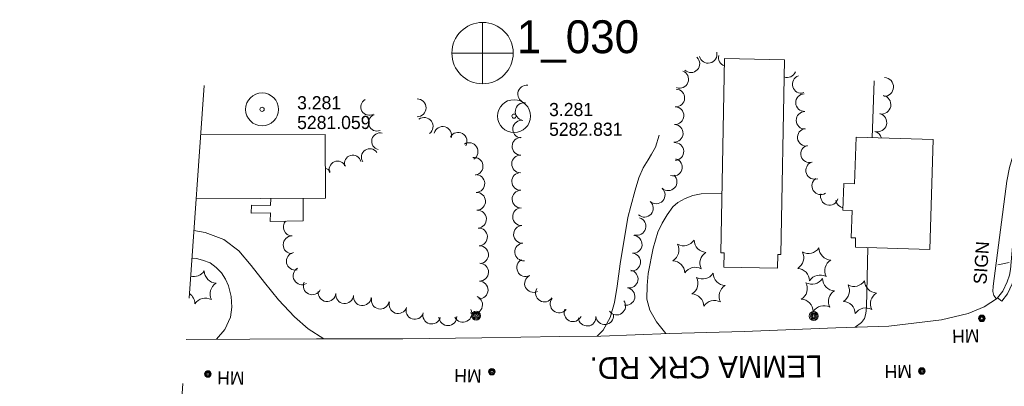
# Model space of a CAD drawing. Header units: feet. Extents: x 189801 to 191596, y 258999 to 260021.
# Tile 5 of 7: x 190538 to 190988, y 259853 to 260020. Entities that reach past the tile are written whole.
import ezdxf
from ezdxf.enums import TextEntityAlignment as Align

# ---------------------------------------------------------------- set-up
doc = ezdxf.new("R2010")
doc.units = ezdxf.units.FT
doc.header["$MEASUREMENT"] = 0
doc.linetypes.add('DGN Style 3', pattern=[136.13208, 97.2372, -38.89488])
for name, color, linetype, lineweight in [('E_DRN_Grate', 140, 'Continuous', 0), ('E_DWY', 3, 'DGN Style 3', 0), ('E_LAND_Vegetation', 20, 'Continuous', 0), ('E_MAP_Limits', 20, 'DGN Style 3', 0), ('E_MAP_PassPoints', 43, 'Continuous', 0), ('E_MISCPROP', 43, 'Continuous', 0), ('E_MISCPROP_HvyDash', 251, 'DGN Style 3', 13), ('E_MISCPROP_HvyLine', 251, 'Continuous', 13), ('E_RDWY', 43, 'Continuous', 13), ('E_RDWY_Name', 231, 'Continuous', 0)]:
    doc.layers.add(name, color=color, linetype=linetype, lineweight=lineweight)
doc.styles.add('Style-IGR_FONT_0', font='IGR_FONT_0.shx')

# ---------------------------------------------------------------- blocks, each defined once
blk = doc.blocks.new('PP_1')
at = {"layer": 'E_MAP_PassPoints', "color": 43, "linetype": 'Continuous', "lineweight": 0}
for radius in [7.5, 0.96]:
    blk.add_circle((0, 0), radius, dxfattribs=at)
blk = doc.blocks.new('PHOTOC')
at = {"layer": 'E_MAP_Limits', "color": 3, "linetype": 'Continuous', "lineweight": 0}
for p, q in [((0.12, 14.06), (0.06, -13.8)), ((-13.79, 0.03), (14.12, 0.01))]:
    blk.add_line(p, q, dxfattribs=at)
blk.add_circle((0.17, 0.04), 14, dxfattribs=at)
blk = doc.blocks.new('MHO_4')
at = {"layer": 'E_DRN_Grate', "color": 12, "linetype": 'Continuous', "lineweight": 0}
for centre, radius in [((0.04, -0.06), 1.5), ((0.04, -0.06), 1.22), ((0.04, -0.07), 0.968), ((0.01, -0.08), 0.605)]:
    blk.add_circle(centre, radius, dxfattribs=at)
blk = doc.blocks.new('MHT_2')
at = {"layer": 'E_DRN_Grate', "color": 12, "linetype": 'Continuous', "lineweight": 0, "style": 'Style-IGR_FONT_0'}
blk.add_text('MH', height=6, rotation=359.9999, dxfattribs=at).set_placement((-0.35, -3.06), align=Align.CENTER)
blk = doc.blocks.new('MHO_5')
at = {"layer": 'E_DRN_Grate', "color": 12, "linetype": 'Continuous', "lineweight": 0}
for centre, radius in [((0.04, -0.06), 1.5), ((0.04, -0.06), 1.22), ((0.04, -0.07), 0.968), ((0.01, -0.08), 0.605)]:
    blk.add_circle(centre, radius, dxfattribs=at)
blk = doc.blocks.new('MHT_3')
at = {"layer": 'E_DRN_Grate', "color": 12, "linetype": 'Continuous', "lineweight": 0, "style": 'Style-IGR_FONT_0'}
blk.add_text('MH', height=6, rotation=359.9999, dxfattribs=at).set_placement((-0.35, -3.06), align=Align.CENTER)
blk = doc.blocks.new('MHO_6')
at = {"layer": 'E_DRN_Grate', "color": 12, "linetype": 'Continuous', "lineweight": 0}
for centre, radius in [((0.04, -0.06), 1.5), ((0.04, -0.06), 1.22), ((0.04, -0.07), 0.968), ((0.01, -0.08), 0.605)]:
    blk.add_circle(centre, radius, dxfattribs=at)
blk = doc.blocks.new('MHT_4')
at = {"layer": 'E_DRN_Grate', "color": 12, "linetype": 'Continuous', "lineweight": 0, "style": 'Style-IGR_FONT_0'}
blk.add_text('MH', height=6, rotation=0.0001, dxfattribs=at).set_placement((-0.35, -3.06), align=Align.CENTER)
blk = doc.blocks.new('MHO_7')
at = {"layer": 'E_DRN_Grate', "color": 12, "linetype": 'Continuous', "lineweight": 0}
for centre, radius in [((0.04, -0.06), 1.5), ((0.04, -0.06), 1.22), ((0.04, -0.07), 0.968), ((0.01, -0.08), 0.605)]:
    blk.add_circle(centre, radius, dxfattribs=at)
blk = doc.blocks.new('MHT_5')
at = {"layer": 'E_DRN_Grate', "color": 12, "linetype": 'Continuous', "lineweight": 0, "style": 'Style-IGR_FONT_0'}
blk.add_text('MH', height=6, rotation=359.9999, dxfattribs=at).set_placement((-0.35, -3.06), align=Align.CENTER)
blk = doc.blocks.new('POLE_4')
at = {"layer": 'E_MISCPROP', "color": 1, "linetype": 'Continuous', "lineweight": 0}
for radius in [2.02, 1.51, 1.01, 0.504]:
    blk.add_circle((0.03, -0.09), radius, dxfattribs=at)
blk = doc.blocks.new('POLE_5')
at = {"layer": 'E_MISCPROP', "color": 1, "linetype": 'Continuous', "lineweight": 0}
for radius in [2.02, 1.51, 1.01, 0.504]:
    blk.add_circle((0.03, -0.08), radius, dxfattribs=at)
blk = doc.blocks.new('PINEL_3')
at = {"layer": 'E_LAND_Vegetation', "color": 94, "linetype": 'Continuous', "lineweight": 0}
for centre, start, end in [((-8.14, 7.32), 275.2114, 0.9763), ((2.26, 10.71), 215.2114, 300.9763), ((10.41, 3.41), 155.2114, 240.9763), ((-10.4, -3.39), 335.2114, 60.9763), ((8.15, -7.3), 95.2114, 180.9763), ((-2.25, -10.7), 35.2114, 120.9763)]:
    blk.add_arc(centre, 5.72, start, end, dxfattribs=at)
blk = doc.blocks.new('SIGN_5')
at = {"layer": 'E_MISCPROP', "color": 1, "linetype": 'Continuous', "lineweight": 0, "style": 'Style-IGR_FONT_0'}
blk.add_text('SIGN', height=6, rotation=0.0001, dxfattribs=at).set_placement((-9.6, -0.01), align=Align.MIDDLE_LEFT)

msp = doc.modelspace()

# ---------------------------------------------------------------- linework, layer by layer
at = {"layer": 'E_DWY', "color": 2, "linetype": 'DGN Style 3', "lineweight": 0, "flags": 128}
for points in [[(190927.33, 259966.31), (190928.17, 259992.24)], [(190801.85, 259875.78), (190804.47, 259878.6), (190807.73, 259884.35), (190809.75, 259891.16), (190810.96, 259898.56), (190812.3, 259908.77), (190815.81, 259929.93), (190817.19, 259935.14), (190819.18, 259942.32), (190820.81, 259948.04), (190822.74, 259952.53), (190825.12, 259956.19), (190826.63, 259958.81), (190828.48, 259962.05), (190830.12, 259967.57), (190831.37, 259974.4), (190831.8, 259979.63), (190832.51, 259988.25)], [(190984.04, 259892.86), (190982.83, 259894.31), (190982.3, 259896.23), (190982.47, 259898.58), (190988.77, 259946.45), (190989.92, 259952.66), (190991.51, 259957.96), (190992.91, 259960.34), (190995.1, 259961.77)], [(190833.05, 259877.01), (190828.86, 259882.29), (190825.82, 259887.61), (190824.43, 259892.68), (190824.58, 259898.85), (190825.07, 259904.46), (190827.28, 259915.9), (190829.44, 259923.29), (190831.4, 259927.4), (190833.68, 259931.15), (190836.36, 259934.74), (190838.59, 259936.75), (190841.9, 259938.57), (190845.44, 259939.93), (190849.21, 259940.73), (190858.75, 259940.83)], [(190677.01, 259874.53), (190669.93, 259879.16), (190663.6, 259884.68), (190656.41, 259892.44), (190649.98, 259900.35), (190643.95, 259908.02), (190638.29, 259914.65), (190631.41, 259919.84), (190622.87, 259923.06), (190617.75, 259923.95)], [(190919.61, 259879.91), (190922.4, 259882), (190923.85, 259883.87), (190924.45, 259886.18), (190924.65, 259889.03), (190925.31, 259916.24)], [(190628.03, 259874.37), (190631.8, 259878.82), (190634.5, 259884.44), (190634.98, 259888.99), (190634.75, 259893.97), (190633.48, 259898.77), (190632.16, 259901.83), (190630.28, 259904.75), (190627.87, 259907.14), (190625.09, 259909.31), (190621.72, 259910.47), (190618.87, 259911.28), (190616.85, 259911.39)]]:
    msp.add_lwpolyline(points, dxfattribs=at)
at = {"layer": 'E_LAND_Vegetation', "color": 94, "linetype": 'Continuous', "lineweight": 0}
for centre, radius, start, end in [((190852.41, 260004.34), 4.04, 193.1588, 13.1435), ((190844.55, 260000.07), 4.04, 226.1812, 46.1659), ((190861.21, 260002.81), 4.04, 165.5475, 249.8168), ((190839.43, 259992.94), 4.04, 249.5587, 69.5434), ((190888.54, 259997.78), 4.02, 249.3991, 338.8425), ((190894.87, 259990.7), 4.02, 107.1001, 287.0848), ((190932.78, 259989.46), 4.26, 267.5569, 87.5416), ((190769.61, 259986.21), 4.04, 81.8648, 261.8494), ((190837.66, 259984.45), 4.04, 267.2959, 87.2806), ((190697.8, 259980.4), 3.86, 119.7369, 299.7216), ((190719.62, 259979.94), 4.06, 269.5468, 89.5315), ((190896.44, 259982.32), 4.02, 91.9712, 271.9559), ((190931.57, 259981.38), 4.26, 259.4402, 79.4249), ((190768.46, 259978.22), 4.04, 81.8648, 261.8494), ((190837.28, 259976.38), 4.04, 267.6094, 87.594), ((190896.64, 259974.24), 4.02, 90.5208, 270.5054), ((190701.32, 259973.19), 3.86, 110.6547, 290.6393), ((190722.84, 259971.47), 4.06, 306.5246, 126.5092), ((190767.32, 259970.22), 4.04, 81.8648, 261.8494), ((190929.67, 259973.26), 4.26, 255.0018, 74.9865), ((190731.25, 259967.33), 4.06, 344.1424, 164.1271), ((190836.94, 259968.31), 4.04, 267.6094, 87.594), ((190897.22, 259966.52), 4.02, 98.2499, 278.2346), ((190927.47, 259965.04), 4.26, 15.5017, 74.9865), ((190702.75, 259964.69), 3.86, 76.3972, 256.3819), ((190738.31, 259964.66), 4.06, 329.9332, 149.9179), ((190767.01, 259962.41), 4.04, 88.6881, 268.6728), ((190698.03, 259957.43), 3.86, 34.5735, 214.5581), ((190743.34, 259959.98), 4.06, 302.3422, 122.3269), ((190837.26, 259960.05), 4.04, 272.8357, 92.8204), ((190898.71, 259958.96), 4.02, 106.6328, 286.6175), ((190683.33, 259951.78), 3.86, 23.2719, 203.2566), ((190690.26, 259954.5), 3.86, 15.45, 195.4347), ((190745.61, 259953.28), 4.06, 278.411, 98.3957), ((190766.83, 259954.34), 4.04, 88.6881, 268.6728), ((190836.53, 259952.88), 4.04, 252.6143, 72.5989), ((190676.91, 259948.56), 3.86, 37.4061, 78.0855), ((190901.05, 259951.4), 4.02, 110.0052, 289.9898), ((190746.39, 259945.42), 4.06, 272.6627, 92.6474), ((190766.86, 259946.36), 4.04, 91.1551, 271.1397), ((190834.17, 259946.2), 4.04, 227.4979, 47.4826), ((190903.81, 259944.38), 4.02, 122.8445, 302.8292), ((190767.03, 259938.28), 4.04, 91.1551, 271.1397), ((190828.71, 259940.25), 4.04, 227.4979, 47.4826), ((190746.77, 259937.31), 4.06, 272.6627, 92.6474), ((190907.77, 259939.58), 4.02, 164.1557, 344.1404), ((190914.67, 259938.35), 4.02, 188.6443, 259.9277), ((190747.17, 259929.17), 4.06, 273.3562, 93.3409), ((190767.26, 259930.28), 4.04, 93.0958, 273.0805), ((190823.34, 259934.16), 4.04, 228.6375, 48.6221), ((190820.01, 259925.95), 4.04, 253.4067, 73.3914), ((190662.58, 259925.63), 4.06, 139.7405, 269.6971), ((190747.64, 259921.06), 4.06, 273.3562, 93.3409), ((190767.69, 259922.22), 4.04, 93.0958, 273.0805), ((190662.54, 259917.5), 4.06, 89.7124, 269.6971), ((190818.23, 259917.67), 4.04, 265.279, 85.2636), ((190748.12, 259912.95), 4.06, 273.3562, 93.3409), ((190768.26, 259914.23), 4.04, 94.8341, 274.8188), ((190664.01, 259910), 4.06, 102.0578, 282.0425), ((190769.14, 259907.06), 4.04, 116.3899, 296.3746), ((190817.56, 259909.62), 4.04, 265.279, 85.2636), ((190667.11, 259903.3), 4.06, 119.9954, 299.9801), ((190748.15, 259905.01), 4.06, 268.4924, 88.4771), ((190617.67, 259908.68), 5.72, 255.6393, 327.0092), ((190628.2, 259905.68), 5.72, 181.2443, 267.0092), ((190772.72, 259899.82), 4.04, 116.3899, 296.3746), ((190816.41, 259901.86), 4.04, 259.4462, 79.4309), ((190630.87, 259895.07), 5.72, 121.2443, 207.0092), ((190671.76, 259898.76), 4.06, 154.473, 334.4577), ((190747.93, 259896.89), 4.06, 268.4924, 88.4771), ((190777.71, 259895.45), 4.04, 148.5252, 328.5098), ((190814.93, 259893.92), 4.04, 259.4462, 79.4309), ((190612.49, 259890.45), 5.72, 1.2443, 56.079), ((190623.01, 259887.45), 5.72, 61.2443, 147.0092), ((190678.49, 259895.7), 4.06, 173.4388, 353.4235), ((190686.56, 259894.77), 4.06, 173.4388, 353.4235), ((190694.63, 259893.84), 4.06, 173.4388, 353.4235), ((190702.79, 259892.23), 4.06, 168.134, 348.1187), ((190745.41, 259890.14), 4.06, 246.0176, 66.0023), ((190784.43, 259890.53), 4.04, 141.0058, 320.9904), ((190710.91, 259890.2), 4.06, 161.0837, 341.0684), ((190718.6, 259887.57), 4.06, 161.0837, 341.0684), ((190790.75, 259886.5), 4.04, 155.2936, 335.2782), ((190810.69, 259889.54), 4.04, 216.4783, 36.463), ((190726.29, 259885.41), 4.06, 164.6061, 344.5908), ((190733.63, 259884.68), 4.06, 182.2339, 2.2186), ((190740.51, 259886.22), 4.06, 206.6366, 26.6213), ((190797.22, 259884.47), 4.04, 184.833, 4.8177), ((190805.27, 259885.15), 4.04, 184.833, 4.8177)]:
    msp.add_arc(centre, radius, start, end, dxfattribs=at)
at = {"layer": 'E_MAP_Limits', "color": 3, "linetype": 'DGN Style 3', "lineweight": 0, "flags": 128}
msp.add_lwpolyline([(190622.5, 259990.05), (190597.73, 259645.1), (190538.23, 259148)], dxfattribs=at)
at = {"layer": 'E_MISCPROP', "color": 1, "linetype": 'Continuous', "lineweight": 0}
msp.add_line((190984.7, 259908.33), (190989.83, 259909.45), dxfattribs=at)
at = {"layer": 'E_MISCPROP_HvyDash', "color": 230, "linetype": 'DGN Style 3', "lineweight": 13, "flags": 128}
msp.add_lwpolyline([(190652.83, 259938.56), (190652.69, 259935.44), (190644.08, 259935.5), (190643.94, 259931.95), (190652.67, 259932.08), (190652.52, 259928.17), (190667.54, 259928.35), (190667.58, 259938.62)], dxfattribs=at)
at = {"layer": 'E_MISCPROP_HvyLine', "color": 230, "linetype": 'Continuous', "lineweight": 13, "flags": 128}
for points in [[(190859.88, 260002.38), (190858.25, 259913.8), (190858.25, 259913.8), (190858.25, 259913.8), (190859.7, 259913.78), (190859.7, 259913.78), (190859.58, 259907.24), (190884.05, 259906.79), (190884.05, 259906.79), (190884.17, 259913.04), (190884.17, 259913.04), (190884.17, 259913.04), (190885.64, 259913.01), (190885.64, 259913.01), (190887.27, 260001.88), (190859.88, 260002.38)], [(190953.61, 259915.34), (190953.61, 259915.34), (190955.21, 259965.43), (190955.21, 259965.43), (190919.96, 259966.55), (190919.96, 259966.55), (190919.29, 259945.3), (190919.29, 259945.3), (190914.31, 259945.46), (190914.31, 259945.46), (190913.93, 259933.28), (190918.14, 259933.15), (190918.14, 259933.15), (190917.75, 259920.72), (190917.75, 259920.72), (190919.75, 259920.66), (190919.75, 259920.66), (190919.62, 259916.42), (190919.62, 259916.42), (190953.61, 259915.34)]]:
    msp.add_lwpolyline(points, close=True, dxfattribs=at)
msp.add_lwpolyline([(190618.79, 259938.42), (190677.77, 259938.67), (190677.77, 259938.67), (190677.64, 259967.82), (190620.88, 259967.58)], dxfattribs=at)
at = {"layer": 'E_RDWY', "color": 30, "linetype": 'Continuous', "lineweight": 13, "flags": 128}
for points in [[(190984.42, 259893.22), (190986.86, 259896.4), (190988.91, 259900.59), (190989.92, 259903.65), (190990.4, 259906.22), (190993.58, 259943.06), (190998.02, 259997.67)], [(190984.42, 259893.22), (190986.4, 259891.7), (190989, 259895.07), (190991.23, 259899.64), (190992.34, 259903.02), (190992.88, 259905.88), (190996.07, 259942.86), (191000.51, 259997.46)], [(190614.18, 259874.28), (190643.28, 259874.46), (190673.64, 259874.53), (190713.05, 259874.58), (190749.1, 259875.09), (190784.75, 259875.69), (190803.45, 259875.79), (190834.8, 259877.08), (190868.9, 259877.9), (190910.7, 259879.64), (190934.85, 259880.37), (190958.89, 259883.27), (190971.15, 259886.1), (190978.42, 259889.11), (190984.5, 259893.16)]]:
    msp.add_lwpolyline(points, dxfattribs=at)

# ---------------------------------------------------------------- block references
at = {"layer": 'E_DRN_Grate', "color": 12, "linetype": 'Continuous', "lineweight": 0}
for name, p, xscale, yscale, zscale, rotation in [('MHO_4', (190977.36, 259883.87), 0.9999996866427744, 0.9999996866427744, 0.9999996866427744, 181.0910307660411), ('MHT_2', (190969.67, 259875.79), 0.9999997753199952, 0.9999997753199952, 0.9999997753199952, 181.0912975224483), ('MHT_3', (190938.85, 259859.64), 1.000002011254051, 1.000002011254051, 1.000002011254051, 180.5077350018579), ('MHO_5', (190950.04, 259859.86), 1.000002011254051, 1.000002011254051, 1.000002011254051, 180.5077350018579), ('MHO_7', (190624.19, 259858.5), 0.9999980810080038, 0.9999980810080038, 0.9999980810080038, 179.1155055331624), ('MHT_5', (190634.25, 259856.65), 0.9999980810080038, 0.9999980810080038, 0.9999980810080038, 179.1155055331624), ('MHT_4', (190742.45, 259857.7), 1.000001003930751, 1.000001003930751, 1.000001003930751, 178.6658571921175), ('MHO_6', (190753.8, 259859.54), 1.000001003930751, 1.000001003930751, 1.000001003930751, 178.6658571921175)]:
    msp.add_blockref(name, p, dxfattribs=dict(at, xscale=xscale, yscale=yscale, zscale=zscale, rotation=rotation))
at = {"layer": 'E_LAND_Vegetation', "color": 94, "linetype": 'Continuous', "lineweight": 0, "xscale": 0.9999978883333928, "yscale": 0.9999978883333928, "zscale": 0.9999978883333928, "rotation": 86.0329049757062}
for p in [(190843.89, 259912.12), (190900.87, 259908.59), (190852.61, 259896.99), (190902.51, 259894.58), (190921.73, 259893.58)]:
    msp.add_blockref('PINEL_3', p, dxfattribs=at)
at = {"layer": 'E_MAP_Limits', "color": 3, "linetype": 'Continuous', "lineweight": 0, "xscale": 1.000000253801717, "yscale": 1.000000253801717, "zscale": 1.000000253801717, "rotation": 0.04082111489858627}
msp.add_blockref('PHOTOC', (190749.32, 260004.85), dxfattribs=at)
at = {"layer": 'E_MAP_PassPoints', "color": 43, "linetype": 'Continuous', "lineweight": 0, "xscale": 1.000000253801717, "yscale": 1.000000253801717, "zscale": 1.000000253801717, "rotation": 0.04082111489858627}
for p in [(190648.85, 259979.24), (190763.85, 259976.15)]:
    msp.add_blockref('PP_1', p, dxfattribs=at)
at = {"layer": 'E_MISCPROP', "color": 1, "linetype": 'Continuous', "lineweight": 0}
for name, p, xscale, yscale, zscale, rotation in [('SIGN_5', (190977.08, 259909.06), 0.9999992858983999, 0.9999992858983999, 0.9999992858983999, 86.19309519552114), ('POLE_5', (190746.46, 259885.11), 1.000001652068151, 1.000001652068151, 1.000001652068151, 86.27224931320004), ('POLE_4', (190900.53, 259884.97), 1.000001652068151, 1.000001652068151, 1.000001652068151, 86.27224931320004)]:
    msp.add_blockref(name, p, dxfattribs=dict(at, xscale=xscale, yscale=yscale, zscale=zscale, rotation=rotation))

# ---------------------------------------------------------------- texts
at = {"layer": 'E_MAP_Limits', "color": 3, "linetype": 'Continuous', "lineweight": 0, "style": 'Style-IGR_FONT_0'}
msp.add_text('1_030', height=15, rotation=0.0407, dxfattribs=at).set_placement((190765.14, 260004.83))
at = {"layer": 'E_MAP_PassPoints', "color": 43, "linetype": 'Continuous', "lineweight": 0, "style": 'Style-IGR_FONT_0'}
for s, p in [('3.281', (190664.85, 259979.25)), ('3.281', (190779.85, 259976.16)), ('5281.059', (190664.86, 259970.25)), ('5282.831', (190779.85, 259967.16))]:
    msp.add_text(s, height=6, rotation=0.0407, dxfattribs=at).set_placement(p)
at = {"layer": 'E_RDWY_Name', "color": 30, "linetype": 'Continuous', "lineweight": 0, "style": 'Style-IGR_FONT_0', "width": 0.999992}
msp.add_text('LEMMA CRK RD.', height=10, rotation=180.4711, dxfattribs=at).set_placement((190904.58, 259867.04))

doc.saveas('drawing.dxf')
